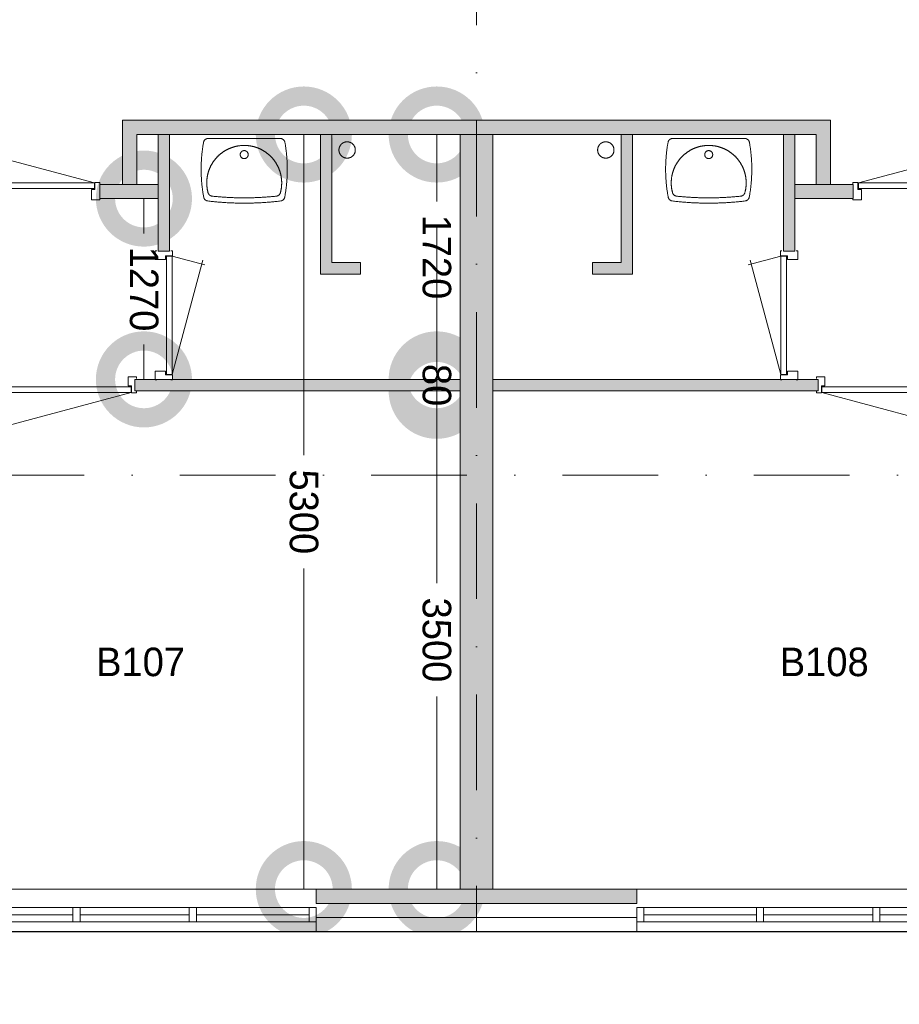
# Model space of a CAD drawing. Header units: millimetres. Extents: x 2152 to 87219, y -6247 to 53124.
# Tile 3 of 19: x 13727 to 19903, y 3616 to 10531. Entities that reach past the tile are written whole.
import ezdxf
from ezdxf.enums import TextEntityAlignment as Align
from ezdxf.xclip import XClip

# ---------------------------------------------------------------- set-up
doc = ezdxf.new("R2010")
doc.units = ezdxf.units.MM
doc.header["$PDMODE"] = 3
doc.header["$PDSIZE"] = 1
doc.linetypes.add('DGN4', pattern=[1343.35376, 671.67688, -335.83844, 0, -335.83844])
for name, color, linetype in [('16', 7, 'Continuous'), ('17', 7, 'Continuous'), ('30', 7, 'Continuous'), ('32', 7, 'Continuous'), ('33', 7, 'Continuous'), ('40', 7, 'Continuous'), ('48', 7, 'Continuous'), ('56', 7, 'Continuous'), ('58', 7, 'Continuous'), ('62', 7, 'Continuous')]:
    doc.layers.add(name, color=color, linetype=linetype)
doc.styles.add('dgn003', font='dgn003.shx')
doc.styles.get("Standard").update_dxf_attribs({"font": 'arial.ttf'})
doc.dimstyles.get("Standard").update_dxf_attribs({"dimtxt": 0.18, "dimasz": 0.18, "dimexe": 0.18, "dimexo": 0.0625, "dimgap": 0.09, "dimtad": 0, "dimtih": 1, "dimtoh": 1, "dimdec": 4, "dimzin": 0, "dimdsep": 46, "dimtxsty": 'Standard', "dimcen": 0.09, "dimadec": 0, "dimazin": 0, "dimtfac": 1, "dimtdec": 4, "dimtofl": 0, "dimtmove": 0, "dimatfit": 3, "dimfxl": 1, "dimtolj": 1, "dimtzin": 0, "dimarcsym": 0})

# ---------------------------------------------------------------- blocks, each defined once
blk = doc.blocks.new('830R103')
at = {"layer": '33', "color": 1, "linetype": 'Continuous', "lineweight": 0}
for p, q in [((108, -38), (336.8699999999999, -99.31999999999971)), ((108, -868), (322.8200000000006, -66.27999999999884))]:
    blk.add_line(p, q, dxfattribs=at)
at = {"layer": '33', "color": 92, "linetype": 'Continuous', "lineweight": 13, "true_color": 0x00e100, "flags": 128}
for points in [[(100, 0), (111, 0), (111, -35), (61, -35), (61, -60), (-11, -60), (-11, 0), (0, 0)], [(100, -906), (111, -906), (111, -871), (61, -871), (61, -846), (-11, -846), (-11, -906), (0, -906)]]:
    blk.add_lwpolyline(points, dxfattribs=at)
at = {"layer": '33', "color": 2, "linetype": 'Continuous', "lineweight": 13, "true_color": 0xf0f000, "flags": 128}
blk.add_lwpolyline([(108, -868), (108, -38), (68, -38), (68, -868), (108, -868)], dxfattribs=at)
blk = doc.blocks.new('930L091')
at = {"layer": '33', "color": 1, "linetype": 'Continuous', "lineweight": 0}
for p, q in [((-968, -98), (-899.5599999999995, -353.4400000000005)), ((-38, -98), (-936.3099999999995, -338.7000000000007))]:
    blk.add_line(p, q, dxfattribs=at)
at = {"layer": '33', "color": 92, "linetype": 'Continuous', "lineweight": 13, "true_color": 0x00e100, "flags": 128}
for points in [[(-1006, -90), (-1006, -101), (-971, -101), (-971, -51), (-946, -51), (-946, 11), (-1006, 11), (-1006, 0)], [(0, -90), (0, -101), (-35, -101), (-35, -51), (-60, -51), (-60, 11), (0, 11), (0, 0)]]:
    blk.add_lwpolyline(points, dxfattribs=at)
at = {"layer": '33', "color": 2, "linetype": 'Continuous', "lineweight": 13, "true_color": 0xf0f000, "flags": 128}
blk.add_lwpolyline([(-968, -98), (-38, -98), (-38, -58), (-968, -58), (-968, -98)], dxfattribs=at)
blk = doc.blocks.new('WT011')
at = {"layer": '40', "color": 7, "linetype": 'Continuous', "lineweight": 0}
blk.add_line((253.1599999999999, -20), (-253.1600000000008, -20), dxfattribs=at)
at = {"layer": '40', "color": 7, "linetype": 'Continuous', "lineweight": 0, "flags": 128}
for points in [[(-284.4884610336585, -432.1344899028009, -0.09080072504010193), (-285.6629399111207, -47.27618902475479)], [(-285.6629430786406, -47.2762066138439, -0.3639570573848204), (-253.1645539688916, -20.0081090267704)], [(-254.0192337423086, -400.7990938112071, -1.30637000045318), (254.0159854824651, -400.7990938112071)], [(253.1613057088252, -20.0081090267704, -0.3639570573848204), (285.6596948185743, -47.2762066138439)], [(285.6596916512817, -47.27618902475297, -0.09080072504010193), (284.4852127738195, -432.1344899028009)], [(-225.6370014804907, -425.0006099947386, -0.30967078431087), (-254.0192330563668, -400.7990963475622)], [(254.0159847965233, -400.7990963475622, -0.30967078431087), (225.6337532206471, -425.0006099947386)], [(-255.9651712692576, -458.9721550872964, -0.3287686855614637), (-284.4884610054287, -432.1344900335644)], [(255.9619703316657, -458.9721493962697, -0.0599146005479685), (-255.9651154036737, -458.9721618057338)], [(225.6337771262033, -425.0006074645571, -0.05277319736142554), (-225.6370253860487, -425.0006074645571)], [(284.4852124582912, -432.1344916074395, -0.3287686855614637), (255.9619214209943, -458.972155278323)]]:
    blk.add_lwpolyline(points, format="xyb", dxfattribs=at)
at = {"layer": '40', "color": 7, "linetype": 'Continuous', "lineweight": 0}
blk.add_circle((-0.001624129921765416, -133.3081090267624), 28.05539163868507, dxfattribs=at)
blk = doc.blocks.new('830R105')
at = {"layer": '33', "color": 1, "linetype": 'Continuous', "lineweight": 0}
for p, q in [((38, 108), (99.31999999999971, 336.8700000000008)), ((868, 108), (66.27999999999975, 322.8200000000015))]:
    blk.add_line(p, q, dxfattribs=at)
at = {"layer": '33', "color": 92, "linetype": 'Continuous', "lineweight": 13, "true_color": 0x00e100, "flags": 128}
for points in [[(0, 100), (0, 111), (35, 111), (35, 61), (60, 61), (60, -11), (0, -11), (0, 0)], [(906, 100), (906, 111), (871, 111), (871, 61), (846, 61), (846, -11), (906, -11), (906, 0)]]:
    blk.add_lwpolyline(points, dxfattribs=at)
at = {"layer": '33', "color": 2, "linetype": 'Continuous', "lineweight": 13, "true_color": 0xf0f000, "flags": 128}
blk.add_lwpolyline([(868, 108), (38, 108), (38, 68), (868, 68), (868, 108)], dxfattribs=at)
blk = doc.blocks.new('830R106')
at = {"layer": '33', "color": 1, "linetype": 'Continuous', "lineweight": 0}
for p, q in [((-108, -38), (-336.8700000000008, -99.31999999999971)), ((-108, -868), (-322.8199999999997, -66.27999999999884))]:
    blk.add_line(p, q, dxfattribs=at)
at = {"layer": '33', "color": 92, "linetype": 'Continuous', "lineweight": 13, "true_color": 0x00e100, "flags": 128}
for points in [[(-100, 0), (-111, 0), (-111, -35), (-61, -35), (-61, -60), (11, -60), (11, 0), (0, 0)], [(-100, -906), (-111, -906), (-111, -871), (-61, -871), (-61, -846), (11, -846), (11, -906), (0, -906)]]:
    blk.add_lwpolyline(points, dxfattribs=at)
at = {"layer": '33', "color": 2, "linetype": 'Continuous', "lineweight": 13, "true_color": 0xf0f000, "flags": 128}
blk.add_lwpolyline([(-108, -868), (-108, -38), (-68, -38), (-68, -868), (-108, -868)], dxfattribs=at)
blk = doc.blocks.new('930L092')
at = {"layer": '33', "color": 1, "linetype": 'Continuous', "lineweight": 0}
for p, q in [((38, -98), (936.3099999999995, -338.7000000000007)), ((968, -98), (899.5599999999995, -353.4400000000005))]:
    blk.add_line(p, q, dxfattribs=at)
at = {"layer": '33', "color": 92, "linetype": 'Continuous', "lineweight": 13, "true_color": 0x00e100, "flags": 128}
for points in [[(0, -90), (0, -101), (35, -101), (35, -51), (60, -51), (60, 11), (0, 11), (0, 0)], [(1006, -90), (1006, -101), (971, -101), (971, -51), (946, -51), (946, 11), (1006, 11), (1006, 0)]]:
    blk.add_lwpolyline(points, dxfattribs=at)
at = {"layer": '33', "color": 2, "linetype": 'Continuous', "lineweight": 13, "true_color": 0xf0f000, "flags": 128}
blk.add_lwpolyline([(968, -98), (38, -98), (38, -58), (968, -58), (968, -98)], dxfattribs=at)
blk = doc.blocks.new('WT012')
at = {"layer": '40', "color": 7, "linetype": 'Continuous', "lineweight": 0}
blk.add_line((-253.1599999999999, -20), (253.1599999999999, -20), dxfattribs=at)
blk.add_circle((0.001624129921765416, -133.3081090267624), 28.05539163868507, dxfattribs=at)
for centre, radius, start, end in [((765.8146191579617, -236.498328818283), 1068.36475254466, 169.7983083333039, 190.5513916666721), ((-253.1613057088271, -53.0081090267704), 33, 90, 169.997333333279), ((0.001624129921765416, -332.1012908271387), 263.1431818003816, 344.8666611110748, 195.1333388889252), ((253.1645539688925, -53.0081090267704), 33, 10.00266666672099, 90), ((-765.8113708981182, -236.498328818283), 1068.364752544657, 349.448608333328, 10.20169166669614), ((-222.1603955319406, -392.1839101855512), 33, 195.1333388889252, 263.9582416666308), ((222.1636437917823, -392.1839101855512), 33, 276.0417583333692, 344.8666611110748), ((-252.0217030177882, -426.2082318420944), 33, 190.3455083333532, 263.1424916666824), ((0.001624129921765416, 1669.429711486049), 2143.737820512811, 263.1424888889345, 276.8575083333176), ((0.001624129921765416, 1706.82971148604), 2143.737820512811, 263.9582416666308, 276.0417583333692), ((252.0249512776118, -426.2082318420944), 33, 276.8575111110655, 349.6544944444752)]:
    blk.add_arc(centre, radius, start, end, dxfattribs=at)
blk = doc.blocks.new('830R108')
at = {"layer": '33', "color": 1, "linetype": 'Continuous', "lineweight": 0}
for p, q in [((-868.0000000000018, 108), (-66.28000000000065, 322.8200000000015)), ((-38, 108), (-99.32000000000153, 336.8700000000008))]:
    blk.add_line(p, q, dxfattribs=at)
at = {"layer": '33', "color": 92, "linetype": 'Continuous', "lineweight": 13, "true_color": 0x00e100, "flags": 128}
for points in [[(-906.0000000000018, 100), (-906.0000000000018, 111), (-871.0000000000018, 111), (-871.0000000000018, 61), (-846.0000000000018, 61), (-846.0000000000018, -11), (-906.0000000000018, -11), (-906.0000000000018, 0)], [(0, 100), (0, 111), (-35, 111), (-35, 61), (-60, 61), (-60, -11), (0, -11), (0, 0)]]:
    blk.add_lwpolyline(points, dxfattribs=at)
at = {"layer": '33', "color": 2, "linetype": 'Continuous', "lineweight": 13, "true_color": 0xf0f000, "flags": 128}
blk.add_lwpolyline([(-868.0000000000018, 108), (-38, 108), (-38, 68), (-868.0000000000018, 68), (-868.0000000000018, 108)], dxfattribs=at)
blk = doc.blocks.new('_DotSmall')
at = {"color": 0, "linetype": 'ByBlock', "const_width": 0.5}
blk.add_lwpolyline([(-0.0625, 0, 1), (0.0625, 0, 1)], format="xyb", close=True, dxfattribs=at)
blk = doc.blocks.new('*D13308')
at = {"layer": '58', "color": 3, "linetype": 'Continuous', "lineweight": 0, "transparency": 16777216}
for p, q in [((8770.54, 10284.49), (8770.54, 9813.371309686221)), ((8770.54, 8564.49), (8770.54, 9035.608690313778))]:
    blk.add_line(p, q, dxfattribs=at)
at = {"layer": 'Defpoints', "color": 0, "linetype": 'Continuous', "transparency": 16777216}
for p in [(8416.210000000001, 10284.49), (8770.54, 10284.49), (8416.210000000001, 8564.49)]:
    blk.add_point(p, dxfattribs=at)
at = {"layer": '58', "color": 3, "linetype": 'Continuous', "lineweight": 0, "transparency": 16777216, "xscale": 1080, "yscale": 1080, "zscale": 1080}
for p, rotation in [((8770.54, 10284.49), 90), ((8770.54, 8564.49), 270)]:
    blk.add_blockref('_DotSmall', p, dxfattribs=dict(at, rotation=rotation))
at = {"layer": '58', "color": 3, "linetype": 'Continuous', "lineweight": 0, "transparency": 16777216, "insert": (8770.539999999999, 9424.490000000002), "char_height": 200, "attachment_point": 5, "rotation": 270, "style": 'dgn003'}
blk.add_mtext('\\A1;1720', dxfattribs=at)
blk = doc.blocks.new('*D13309')
at = {"layer": '58', "color": 3, "linetype": 'Continuous', "lineweight": 0, "transparency": 16777216}
for p, q in [((8770.54, 8564.49), (8770.54, 9644.49)), ((8770.54, 8484.49), (8770.54, 8564.49)), ((8770.54, 8484.49), (8770.54, 7404.49))]:
    blk.add_line(p, q, dxfattribs=at)
at = {"layer": 'Defpoints', "color": 0, "linetype": 'Continuous', "transparency": 16777216}
for p in [(8770.54, 8564.49), (9136.68, 8564.49), (9136.68, 8484.49)]:
    blk.add_point(p, dxfattribs=at)
at = {"layer": '58', "color": 3, "linetype": 'Continuous', "lineweight": 0, "transparency": 16777216, "xscale": 1080, "yscale": 1080, "zscale": 1080}
for p, rotation in [((8770.54, 8564.49), 270), ((8770.54, 8484.49), 90)]:
    blk.add_blockref('_DotSmall', p, dxfattribs=dict(at, rotation=rotation))
at = {"layer": '58', "color": 3, "linetype": 'Continuous', "lineweight": 0, "transparency": 16777216, "insert": (8770.539999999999, 8524.490000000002), "char_height": 200, "attachment_point": 5, "rotation": 270, "style": 'dgn003'}
blk.add_mtext('\\A1;80', dxfattribs=at)
blk = doc.blocks.new('*D13310')
at = {"layer": '58', "color": 3, "linetype": 'Continuous', "lineweight": 0, "transparency": 16777216}
for p, q in [((8770.54, 8484.49), (8770.54, 7132.716466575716)), ((8770.54, 4984.49), (8770.54, 6336.263533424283))]:
    blk.add_line(p, q, dxfattribs=at)
at = {"layer": 'Defpoints', "color": 0, "linetype": 'Continuous', "transparency": 16777216}
for p in [(8357.16, 8484.49), (8770.54, 8484.49), (8357.16, 4984.49)]:
    blk.add_point(p, dxfattribs=at)
at = {"layer": '58', "color": 3, "linetype": 'Continuous', "lineweight": 0, "transparency": 16777216, "xscale": 1080, "yscale": 1080, "zscale": 1080}
for p, rotation in [((8770.54, 8484.49), 90), ((8770.54, 4984.49), 270)]:
    blk.add_blockref('_DotSmall', p, dxfattribs=dict(at, rotation=rotation))
at = {"layer": '58', "color": 3, "linetype": 'Continuous', "lineweight": 0, "transparency": 16777216, "insert": (8770.539999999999, 6734.490000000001), "char_height": 200, "attachment_point": 5, "rotation": 270, "style": 'dgn003'}
blk.add_mtext('\\A1;3500', dxfattribs=at)
blk = doc.blocks.new('*D13311')
at = {"layer": '58', "color": 3, "linetype": 'Continuous', "lineweight": 0, "transparency": 16777216}
for p, q in [((7837.48, 10284.49), (7837.48, 8032.784679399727)), ((7837.479999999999, 4984.49), (7837.48, 7236.195320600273))]:
    blk.add_line(p, q, dxfattribs=at)
at = {"layer": 'Defpoints', "color": 0, "linetype": 'Continuous', "transparency": 16777216}
for p in [(7565.83, 10284.49), (7837.48, 10284.49), (7565.83, 4984.49)]:
    blk.add_point(p, dxfattribs=at)
at = {"layer": '58', "color": 3, "linetype": 'Continuous', "lineweight": 0, "transparency": 16777216, "xscale": 1080, "yscale": 1080, "zscale": 1080}
for p, rotation in [((7837.48, 10284.49), 90), ((7837.479999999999, 4984.49), 270)]:
    blk.add_blockref('_DotSmall', p, dxfattribs=dict(at, rotation=rotation))
at = {"layer": '58', "color": 3, "linetype": 'Continuous', "lineweight": 0, "transparency": 16777216, "insert": (7837.479999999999, 7634.490000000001), "char_height": 200, "attachment_point": 5, "rotation": 270, "style": 'dgn003'}
blk.add_mtext('\\A1;5300', dxfattribs=at)
blk = doc.blocks.new('*D13312')
at = {"layer": '58', "color": 3, "linetype": 'Continuous', "lineweight": 0, "transparency": 16777216}
for p, q in [((6714.66, 9834.49), (6714.66, 9588.371309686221)), ((6714.66, 8564.49), (6714.66, 8810.608690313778))]:
    blk.add_line(p, q, dxfattribs=at)
at = {"layer": 'Defpoints', "color": 0, "linetype": 'Continuous', "transparency": 16777216}
for p in [(6265.85, 9834.49), (6714.66, 9834.49), (6265.85, 8564.49)]:
    blk.add_point(p, dxfattribs=at)
at = {"layer": '58', "color": 3, "linetype": 'Continuous', "lineweight": 0, "transparency": 16777216, "xscale": 1080, "yscale": 1080, "zscale": 1080}
for p, rotation in [((6714.66, 9834.49), 90), ((6714.66, 8564.49), 270)]:
    blk.add_blockref('_DotSmall', p, dxfattribs=dict(at, rotation=rotation))
at = {"layer": '58', "color": 3, "linetype": 'Continuous', "lineweight": 0, "transparency": 16777216, "insert": (6714.659999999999, 9199.490000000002), "char_height": 200, "attachment_point": 5, "rotation": 270, "style": 'dgn003'}
blk.add_mtext('\\A1;1270', dxfattribs=at)
blk = doc.blocks.new('*D13324')
at = {"layer": '58', "color": 3, "linetype": 'Continuous', "lineweight": 0, "transparency": 16777216}
for p, q in [((8932.64, 1858.9), (7852.639999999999, 1858.9)), ((9162.64, 1858.9), (8932.64, 1858.9)), ((9162.64, 1858.9), (10242.64, 1858.9))]:
    blk.add_line(p, q, dxfattribs=at)
at = {"layer": 'Defpoints', "color": 0, "linetype": 'Continuous', "transparency": 16777216}
for p in [(8932.64, 4984.49), (9162.64, 4984.49), (8932.64, 1858.9)]:
    blk.add_point(p, dxfattribs=at)
at = {"layer": '58', "color": 3, "linetype": 'Continuous', "lineweight": 0, "transparency": 16777216, "xscale": 1080, "yscale": 1080, "zscale": 1080}
blk.add_blockref('_DotSmall', (8932.64, 1858.9), dxfattribs=at)
at = {"layer": '58', "color": 3, "linetype": 'Continuous', "lineweight": 0, "transparency": 16777216, "xscale": 1080, "yscale": 1080, "zscale": 1080, "rotation": 180}
blk.add_blockref('_DotSmall', (9162.64, 1858.9), dxfattribs=at)
at = {"layer": '58', "color": 3, "linetype": 'Continuous', "lineweight": 0, "transparency": 16777216, "insert": (9047.64, 2061.082810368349), "char_height": 200, "attachment_point": 5, "style": 'dgn003'}
blk.add_mtext('\\A1;230', dxfattribs=at)
blk = doc.blocks.new('50E03_329_B01 - Default')
at = {"layer": '16'}
blk.add_hatch(color=7, dxfattribs=at).paths.add_polyline_path([(7924.76, 4784.49), (10174.76, 4784.49), (10174.76, 4684.49), (7924.76, 4684.49)])
at = {"layer": '62'}
for color, points in [(7, [(9049.76, 10384.49), (9049.76, 10284.49), (6664.76, 10284.49), (6664.76, 9934.49), (6564.76, 9934.49), (6564.76, 10384.49)]), (7, [(9049.76, 10384.49), (9049.76, 10284.49), (11434.76, 10284.49), (11434.76, 9934.49), (11534.76, 9934.49), (11534.76, 10384.49)]), (9, [(6894.76, 9464.49), (6814.76, 9464.49), (6814.76, 10284.49), (6894.76, 10284.49)]), (9, [(8234.76, 9384.49), (8234.76, 9304.49), (7954.76, 9304.49), (7954.76, 10284.49), (8034.76, 10284.49), (8034.76, 9384.49)]), (9, [(8934.76, 10284.49), (9164.76, 10284.49), (9164.76, 4984.49), (8934.76, 4984.49)]), (9, [(9864.76, 9384.49), (9864.76, 9304.49), (10144.76, 9304.49), (10144.76, 10284.49), (10064.76, 10284.49), (10064.76, 9384.49)]), (9, [(11204.76, 9464.49), (11284.76, 9464.49), (11284.76, 10284.49), (11204.76, 10284.49)]), (7, [(6814.76, 9834.49), (6404.76, 9834.49), (6404.76, 9934.49), (6814.76, 9934.49)]), (7, [(11284.76, 9834.49), (11694.76, 9834.49), (11694.76, 9934.49), (11284.76, 9934.49)]), (9, [(8934.76, 8564.49), (6649.76, 8564.49), (6649.76, 8484.49), (8934.76, 8484.49)]), (9, [(9164.76, 8564.49), (11449.76, 8564.49), (11449.76, 8484.49), (9164.76, 8484.49)]), (9, [(7924.76, 4984.49), (10174.76, 4984.49), (10174.76, 4884.49), (7924.76, 4884.49)])]:
    blk.add_hatch(color=color, dxfattribs=at).paths.add_polyline_path(points)
at = {"layer": '16', "color": 92, "linetype": 'Continuous', "lineweight": 0, "true_color": 0x00e100, "flags": 128}
for points in [[(9049.76, 10384.49), (6564.76, 10384.49), (6564.76, 9934.49), (6664.76, 9934.49), (6664.76, 10284.49), (9049.76, 10284.49), (9049.76, 10384.49)], [(9049.76, 10384.49), (11534.76, 10384.49), (11534.76, 9934.49), (11434.76, 9934.49), (11434.76, 10284.49), (9049.76, 10284.49), (9049.76, 10384.49)], [(6894.76, 10284.49), (6814.76, 10284.49), (6814.76, 9464.49), (6894.76, 9464.49), (6894.76, 10284.49)], [(8034.76, 10284.49), (8034.76, 9384.49), (8234.76, 9384.49), (8234.76, 9304.49), (7954.76, 9304.49), (7954.76, 10284.49), (8034.76, 10284.49)], [(10064.76, 10284.49), (10064.76, 9384.49), (9864.76, 9384.49), (9864.76, 9304.49), (10144.76, 9304.49), (10144.76, 10284.49), (10064.76, 10284.49)], [(11204.76, 10284.49), (11284.76, 10284.49), (11284.76, 9464.49), (11204.76, 9464.49), (11204.76, 10284.49)], [(6814.76, 9934.49), (6404.76, 9934.49), (6404.76, 9834.49), (6814.76, 9834.49), (6814.76, 9934.49)], [(11284.76, 9934.49), (11694.76, 9934.49), (11694.76, 9834.49), (11284.76, 9834.49), (11284.76, 9934.49)], [(6649.76, 8564.49), (8934.76, 8564.49), (8934.76, 8484.49), (6649.76, 8484.49), (6649.76, 8564.49)], [(11449.76, 8564.49), (9164.76, 8564.49), (9164.76, 8484.49), (11449.76, 8484.49), (11449.76, 8564.49)], [(7924.76, 4984.49), (10174.76, 4984.49), (10174.76, 4884.49), (7924.76, 4884.49), (7924.76, 4984.49)], [(7924.76, 4784.49), (10174.76, 4784.49), (10174.76, 4684.49), (7924.76, 4684.49), (7924.76, 4784.49)]]:
    blk.add_lwpolyline(points, dxfattribs=at)
at = {"layer": '16', "color": 7, "linetype": 'Continuous', "lineweight": 0, "flags": 128}
blk.add_lwpolyline([(7924.76, 4784.49), (10174.76, 4784.49), (10174.76, 4684.49), (7924.76, 4684.49), (7924.76, 4784.49)], dxfattribs=at)
at = {"layer": '17', "color": 92, "linetype": 'Continuous', "lineweight": 0, "true_color": 0x00e100, "flags": 128}
blk.add_lwpolyline([(9164.76, 10284.49), (8934.76, 10284.49), (8934.76, 4984.49), (9164.76, 4984.49), (9164.76, 10284.49)], dxfattribs=at)
at = {"layer": '30', "color": 3, "linetype": 'Continuous', "lineweight": 0}
for p, q in [((7924.76, 4984.49), (5374.76, 4984.49)), ((10174.76, 4984.49), (12724.76, 4984.49))]:
    blk.add_line(p, q, dxfattribs=at)
at = {"layer": '32', "color": 3, "linetype": 'Continuous', "lineweight": 0}
for p, q in [((5424.76, 4854.49), (7874.76, 4854.49)), ((7874.76, 4854.49), (7874.76, 4754.49)), ((12674.76, 4854.49), (10224.76, 4854.49)), ((10224.76, 4854.49), (10224.76, 4754.49)), ((6216.42, 4804.49), (5424.76, 4804.49)), ((7033.09, 4804.49), (6266.42, 4804.49)), ((7874.76, 4804.49), (7083.09, 4804.49)), ((10224.76, 4804.49), (11016.43, 4804.49)), ((11066.43, 4804.49), (11833.1, 4804.49)), ((11883.1, 4804.49), (12674.76, 4804.49)), ((7874.76, 4754.49), (5374.76, 4754.49)), ((10224.76, 4754.49), (12724.76, 4754.49))]:
    blk.add_line(p, q, dxfattribs=at)
at = {"layer": '32', "color": 3, "linetype": 'Continuous', "lineweight": 0, "flags": 128}
for points in [[(6266.42, 4754.49), (6216.42, 4754.49), (6216.42, 4854.49), (6266.42, 4854.49), (6266.42, 4754.49)], [(7083.09, 4754.49), (7033.09, 4754.49), (7033.09, 4854.49), (7083.09, 4854.49), (7083.09, 4754.49)], [(7924.76, 4754.49), (7874.76, 4754.49), (7874.76, 4854.49), (7924.76, 4854.49), (7924.76, 4754.49)], [(10174.76, 4754.49), (10224.76, 4754.49), (10224.76, 4854.49), (10174.76, 4854.49), (10174.76, 4754.49)], [(11016.43, 4754.49), (11066.43, 4754.49), (11066.43, 4854.49), (11016.43, 4854.49), (11016.43, 4754.49)], [(11833.1, 4754.49), (11883.1, 4754.49), (11883.1, 4854.49), (11833.1, 4854.49), (11833.1, 4754.49)]]:
    blk.add_lwpolyline(points, dxfattribs=at)
at = {"layer": '40', "color": 3, "linetype": 'Continuous', "lineweight": 0}
for centre in [(8141.519621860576, 10175.8902211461), (9958.000378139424, 10175.8902211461)]:
    blk.add_circle(centre, 57.45999999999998, dxfattribs=at)
at = {"layer": '56', "color": 3, "linetype": 'DGN4', "lineweight": 0}
for p, q in [((9049.76, 55989.76), (9049.76, 547.85)), ((52180.43, 7892.77), (-3616.95, 7892.77))]:
    blk.add_line(p, q, dxfattribs=at)
at = {"layer": '62', "color": 7, "linetype": 'Continuous', "lineweight": 0, "flags": 128}
for points in [[(9049.76, 10384.49), (9049.76, 10284.49), (6664.76, 10284.49), (6664.76, 9934.49), (6564.76, 9934.49), (6564.76, 10384.49), (9049.76, 10384.49)], [(9049.76, 10384.49), (9049.76, 10284.49), (11434.76, 10284.49), (11434.76, 9934.49), (11534.76, 9934.49), (11534.76, 10384.49), (9049.76, 10384.49)], [(6814.76, 9834.49), (6404.76, 9834.49), (6404.76, 9934.49), (6814.76, 9934.49), (6814.76, 9834.49)], [(11284.76, 9834.49), (11694.76, 9834.49), (11694.76, 9934.49), (11284.76, 9934.49), (11284.76, 9834.49)]]:
    blk.add_lwpolyline(points, dxfattribs=at)
at = {"layer": '62', "color": 9, "linetype": 'Continuous', "lineweight": 0, "flags": 128}
for points in [[(6894.76, 9464.49), (6814.76, 9464.49), (6814.76, 10284.49), (6894.76, 10284.49), (6894.76, 9464.49)], [(8234.76, 9384.49), (8234.76, 9304.49), (7954.76, 9304.49), (7954.76, 10284.49), (8034.76, 10284.49), (8034.76, 9384.49), (8234.76, 9384.49)], [(8934.76, 10284.49), (9164.76, 10284.49), (9164.76, 4984.49), (8934.76, 4984.49), (8934.76, 10284.49)], [(9864.76, 9384.49), (9864.76, 9304.49), (10144.76, 9304.49), (10144.76, 10284.49), (10064.76, 10284.49), (10064.76, 9384.49), (9864.76, 9384.49)], [(11204.76, 9464.49), (11284.76, 9464.49), (11284.76, 10284.49), (11204.76, 10284.49), (11204.76, 9464.49)], [(8934.76, 8564.49), (6649.76, 8564.49), (6649.76, 8484.49), (8934.76, 8484.49), (8934.76, 8564.49)], [(9164.76, 8564.49), (11449.76, 8564.49), (11449.76, 8484.49), (9164.76, 8484.49), (9164.76, 8564.49)], [(7924.76, 4984.49), (10174.76, 4984.49), (10174.76, 4884.49), (7924.76, 4884.49), (7924.76, 4984.49)]]:
    blk.add_lwpolyline(points, dxfattribs=at)
at = {"color": 7, "linetype": 'Continuous', "lineweight": 0}
for name, p in [('WT011', (7418.900000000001, 10276.63)), ('WT012', (10680.62, 10276.63)), ('830R105', (5500.05, 9836.39)), ('830R108', (12599.47, 9836.39)), ('830R103', (6804.58, 9467.57)), ('830R106', (11294.94, 9467.57)), ('930L091', (6662.99, 8570.460000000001)), ('930L092', (11436.53, 8570.460000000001))]:
    blk.add_blockref(name, p, dxfattribs=at)
at = {"layer": '48', "color": 7, "linetype": 'Continuous', "lineweight": 0, "style": 'dgn003'}
for s, p in [('B107', (6691.09996, 6580.27999)), ('B108', (11491.75996, 6580.27999))]:
    blk.add_text(s, height=199.99998, dxfattribs=at).set_placement(p, align=Align.MIDDLE_CENTER)
at = {"layer": '58', "color": 3, "linetype": 'Continuous', "lineweight": 0}
for base, p1, p2, picture, middle in [((7837.48, 10284.49), (7565.83, 4984.49), (7565.83, 10284.49), '*D13311', (7837.479999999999, 7634.490000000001)), ((8770.54, 10284.49), (8416.210000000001, 8564.49), (8416.210000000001, 10284.49), '*D13308', (8770.539999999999, 9424.490000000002)), ((6714.66, 9834.49), (6265.85, 8564.49), (6265.85, 9834.49), '*D13312', (6714.659999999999, 9199.490000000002)), ((8770.54, 8564.49), (9136.68, 8484.49), (9136.68, 8564.49), '*D13309', (8770.539999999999, 8524.490000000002)), ((8770.54, 8484.49), (8357.16, 4984.49), (8357.16, 8484.49), '*D13310', (8770.539999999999, 6734.490000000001))]:
    dim = blk.add_linear_dim(base=base, p1=p1, p2=p2, angle=270, dimstyle='Standard', override={"dimscale": 1, "dimtxt": 200, "dimasz": 1080, "dimexe": 0, "dimexo": 0, "dimgap": 100, "dimtad": 1, "dimjust": 0, "dimtih": 0, "dimtoh": 0, "dimdec": 0, "dimlfac": 1, "dimzin": 11, "dimdsep": 46, "dimlunit": 2, "dimpost": '<>', "dimtxsty": 'dgn003', "dimblk1": 'DotSmall', "dimblk2": 'DotSmall', "dimsah": 1, "dimcen": 0, "dimse1": 1, "dimse2": 1, "dimclrd": 3, "dimclre": 3, "dimclrt": 3, "dimtol": 0, "dimtix": 1, "dimtofl": 1, "dimatfit": 3, "dimfrac": 1, "dimtolj": 1, "dimlwd": 0, "dimlwe": 0}, dxfattribs=at)
    dim.commit()
    dim.dimension.update_dxf_attribs({"geometry": picture, "text_midpoint": middle, "text_rotation": 270})
dim = blk.add_linear_dim(base=(8932.64, 1858.9), p1=(9162.64, 4984.49), p2=(8932.64, 4984.49), dimstyle='Standard', override={"dimscale": 1, "dimtxt": 200, "dimasz": 1080, "dimexe": 0, "dimexo": 0, "dimgap": 100, "dimtad": 1, "dimjust": 0, "dimtih": 0, "dimtoh": 0, "dimdec": 0, "dimlfac": 1, "dimzin": 11, "dimdsep": 46, "dimlunit": 2, "dimpost": '<>', "dimtxsty": 'dgn003', "dimblk1": 'DotSmall', "dimblk2": 'DotSmall', "dimsah": 1, "dimcen": 0, "dimse1": 1, "dimse2": 1, "dimclrd": 3, "dimclre": 3, "dimclrt": 3, "dimtol": 0, "dimtix": 1, "dimtofl": 1, "dimatfit": 3, "dimfrac": 1, "dimtolj": 1, "dimlwd": 0, "dimlwe": 0}, dxfattribs=at)
dim.commit()
dim.dimension.update_dxf_attribs({"geometry": '*D13324', "text_midpoint": (9047.64, 2061.082810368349)})

msp = doc.modelspace()

# ---------------------------------------------------------------- block references
ref = msp.add_blockref('50E03_329_B01 - Default', (7884.5, -559.5900000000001))
XClip(ref).set_block_clipping_path([(-1935.239999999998, 50684.490000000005), (11186.599999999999, 50684.490000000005), (11186.599999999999, 37315.509999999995), (35980.07, 37315.509999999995), (35980.07, 18471.77), (38538.42, 18471.77), (38538.42, 4684.490000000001), (-1935.239999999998, 4684.490000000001)])

doc.saveas('drawing.dxf')
